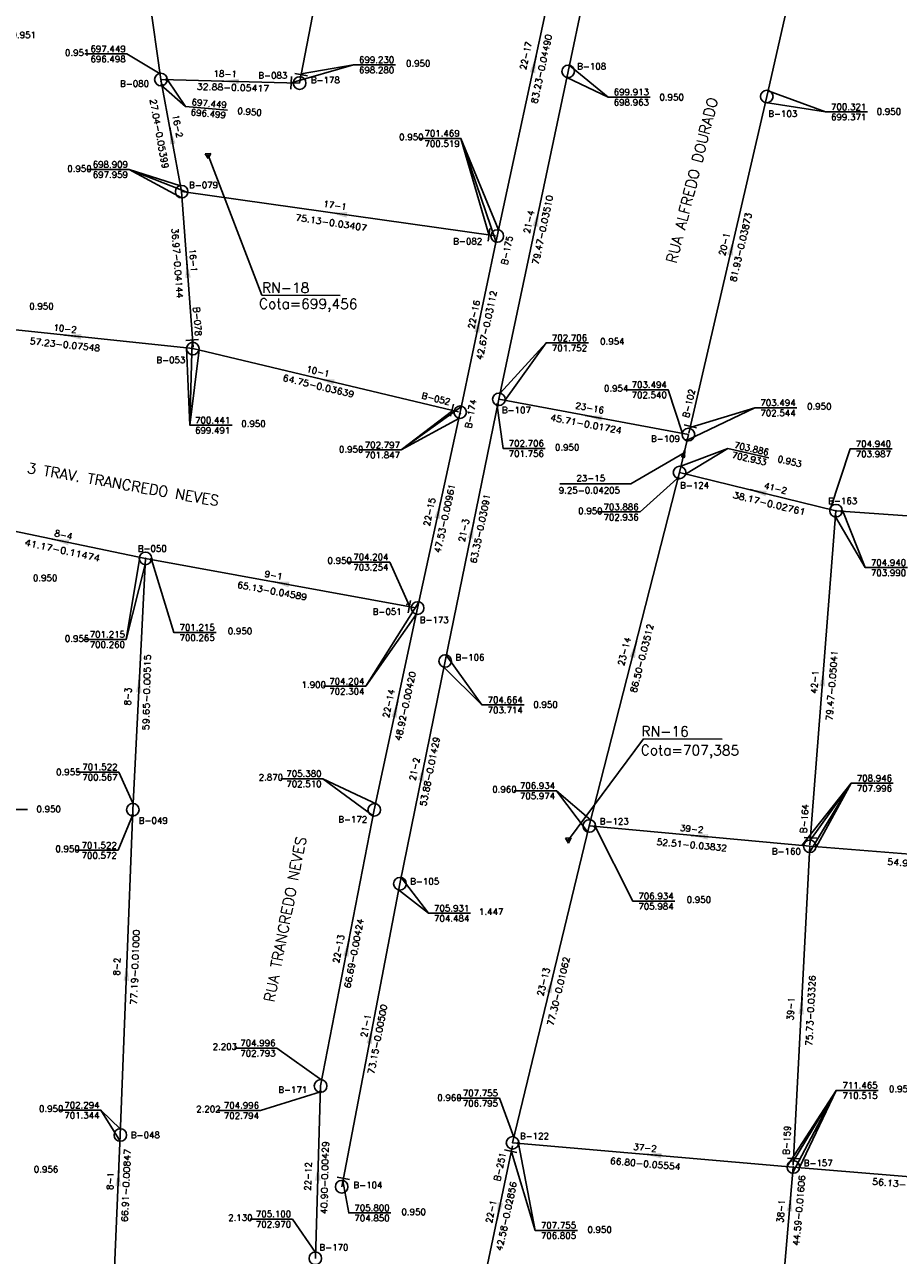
# Model space of a CAD drawing. Extents: x 197221 to 199539, y 8705820 to 8707465.
# Tile 9 of 33: x 197701 to 197908, y 8706293 to 8706585. Entities that reach past the tile are written whole.
import ezdxf
from ezdxf.enums import TextEntityAlignment as Align

# ---------------------------------------------------------------- set-up
doc = ezdxf.new("R2010")
doc.units = 0
doc.header["$LTSCALE"] = 5
doc.header["$MEASUREMENT"] = 0
doc.header["$PDSIZE"] = 0.3
doc.layers.get('0').update_dxf_attribs({"linetype": 'CONTINUOUS'})
for name, color, linetype in [('_RN', 3, 'CONTINUOUS'), ('ESTACAO', 5, 'CONTINUOUS'), ('LIDER', 21, 'CONTINUOUS'), ('NUMEROTRECHO', 24, 'CONTINUOUS'), ('NUMPV', 24, 'CONTINUOUS'), ('PL', 23, 'CONTINUOUS'), ('PV', 23, 'CONTINUOUS'), ('REDE', 20, 'CONTINUOUS'), ('SETA', 21, 'CONTINUOUS'), ('TEXTOPVS', 24, 'CONTINUOUS'), ('TEXTOTRECHO', 24, 'CONTINUOUS'), ('TXT_NRUA', 3, 'CONTINUOUS')]:
    doc.layers.add(name, color=color, linetype=linetype)
doc.layers.get('0').freeze()
doc.styles.add('AG2', font='romans.shx', dxfattribs={"height": 3})
doc.styles.add('GEOSIS', font='ROMANS.SHX')
doc.styles.add('ROMANS', font='romans.shx', dxfattribs={"width": 0.85})
doc.styles.get("Standard").update_dxf_attribs({"font": 'romans.shx'})

# ---------------------------------------------------------------- blocks, each defined once
blk = doc.blocks.new('Rn')
for points in [[(-0.75, -0.43), (0, 0.87)], [(0, 0.87), (0.75, -0.43)], [(-0.75, -0.43), (0.75, -0.43)]]:
    blk.add_lwpolyline(points)
blk.add_circle((0, 0), 0.122)
blk = doc.blocks.new('SETA')
blk.add_line((2, 0), (-2, 0))
blk.add_solid([(-2, -0.67), (-2, 0.67), (2, 0)])
blk = doc.blocks.new('PV')
blk.add_circle((0, 0), 1.49)
blk = doc.blocks.new('PL')
at = {"layer": 'PL'}
blk.add_line((2.01, 1.49), (2.01, -1.49), dxfattribs=at)
blk.add_circle((0, 0), 1.49, dxfattribs=at)
blk = doc.blocks.new('NODG')
at = {"const_width": 1}
blk.add_lwpolyline([(-0.5, 0, 1), (0.5, 0, 1)], format="xyb", close=True, dxfattribs=at)

msp = doc.modelspace()

# ---------------------------------------------------------------- linework, layer by layer
at = {"layer": '_RN'}
for p, q in [((197757.45, 8706520.75), (197776.07, 8706520.67)), ((197847.94, 8706415.58), (197866.56, 8706415.5))]:
    msp.add_line(p, q, dxfattribs=at)
for points in [[(197744.71, 8706553.94), (197757.45, 8706520.75)], [(197830.15, 8706391.63), (197847.94, 8706415.58)]]:
    msp.add_lwpolyline(points, dxfattribs=at)
at = {"layer": 'ESTACAO'}
for p in [(197733.6, 8706571.47, 697.45), (197738.45, 8706545.3, 698.91), (197813.28, 8706534.78, 701.47), (197741.11, 8706508.1, 700.44), (197804.49, 8706492.64, 702.8), (197857.7, 8706482.65, 703.77), (197893.57, 8706469.64, 704.94), (197729.89, 8706458.34, 701.22), (197791.85, 8706447.49, 704.16), (197835.09, 8706394.9, 706.93), (197887.38, 8706390.09, 708.95), (197816.9, 8706319.78, 707.76), (197883.46, 8706314.04, 711.47)]:
    msp.add_point(p, dxfattribs=at)
at = {"layer": 'LIDER'}
for p, q in [((197779.16, 8706575.36, 699.23), (197764.41, 8706571.12, 699.23)), ((197839.55, 8706567.71, 699.91), (197829.77, 8706572.37)), ((197739.39, 8706565.51, 699.23), (197733.59, 8706570.51, 698.91)), ((197891.07, 8706564.21, 700.32), (197876.83, 8706566.43)), ((197804.68, 8706557.92, 701.47), (197813.6, 8706536.23)), ((197804.68, 8706557.92, 701.47), (197812.99, 8706533.31)), ((197726.04, 8706550.54, 698.91), (197738.56, 8706543.78)), ((197726.04, 8706550.54, 698.91), (197739.91, 8706545.08)), ((197740.42, 8706489.92, 700.44), (197740.96, 8706510.1, 700.44)), ((197824.88, 8706509.44, 704.66), (197813.94, 8706497.52)), ((197740.42, 8706489.92, 700.44), (197742.57, 8706507.77)), ((197790.53, 8706484.05, 702.8), (197804.77, 8706494.39, 702.8)), ((197874.32, 8706494.04, 703.89), (197859, 8706489.4, 703.49)), ((197790.53, 8706484.05, 702.8), (197804.15, 8706491.54)), ((197844.98, 8706476.02), (197857.58, 8706483.38, 703.68)), ((197867.91, 8706484.44, 1.93), (197856.78, 8706480.19)), ((197828.13, 8706476.02), (197844.98, 8706476.02)), ((197900.51, 8706456.16, 708.95), (197895.17, 8706469.54, 705.6)), ((197725.33, 8706439.13, 701.22), (197729.81, 8706456.88)), ((197782.1, 8706428.03, 704.2), (197794.07, 8706445.06)), ((197809.65, 8706423.61, 704.66), (197800.63, 8706432.57)), ((197771.93, 8706406.11, 704.2), (197783.83, 8706397.31)), ((197827.31, 8706403.26, 706.93), (197834.68, 8706393.52)), ((197897.17, 8706405.04, 708.95), (197885.51, 8706390.28, 708.95)), ((197887.32, 8706388.6), (197897.17, 8706405.04, 708.95)), ((197897.17, 8706405.04, 708.95), (197888.9, 8706389.92)), ((197796.95, 8706374.21, 705.93), (197789.9, 8706379.75)), ((197893.58, 8706332.22, 711.47), (197881.98, 8706314.26, 711.47)), ((197893.58, 8706332.22, 711.47), (197883.3, 8706312.59)), ((197893.58, 8706332.22, 711.47), (197884.96, 8706313.93)), ((197719.3, 8706327.51, 702.29), (197723.85, 8706320.14)), ((197822.28, 8706299.02, 711.47), (197816.62, 8706317.68, 707.75))]:
    msp.add_line(p, q, dxfattribs=at)
for points, elevation in [([(197733.35, 8706573.27), (197725.5, 8706577.96), (197715.5, 8706577.96)], 697.45), ([(197766.77, 8706573.21), (197779.16, 8706575.36), (197789.16, 8706575.36)], 699.23), ([(197830.38, 8706575.19), (197839.55, 8706567.71), (197849.55, 8706567.71)], 699.91), ([(197735.14, 8706571.85), (197739.39, 8706565.51), (197749.35, 8706564.62)], 699.23), ([(197877.48, 8706569.22), (197891.07, 8706564.21), (197901.07, 8706564.21)], 700.32), ([(197811.31, 8706535.12), (197804.68, 8706557.92), (197794.68, 8706557.92)], 701.47), ([(197738.19, 8706546.67), (197726.04, 8706550.54), (197716.04, 8706550.54)], 698.91), ([(197739.64, 8706508.25), (197740.42, 8706489.92), (197750.42, 8706489.92)], 700.44), ([(197815.07, 8706495.75), (197824.88, 8706509.44), (197834.88, 8706509.44)], 704.66), ([(197857.22, 8706487.97), (197853.79, 8706498.33), (197843.79, 8706498.33)], 703.49), ([(197802.73, 8706493.39), (197790.53, 8706484.05), (197780.53, 8706484.05)], 702.8), ([(197813.19, 8706495.06), (197814.65, 8706484.42), (197824.65, 8706484.42)], 704.66), ([(197858.27, 8706486.35), (197874.32, 8706494.04), (197884.32, 8706494.04)], 703.89), ([(197857.93, 8706478.33), (197867.91, 8706484.44), (197877.66, 8706482.21)], 1.93), ([(197892.21, 8706469.97), (197896.93, 8706484.31), (197906.93, 8706484.31)], 704.94), ([(197855.84, 8706477.25), (197847.12, 8706469.35), (197837.12, 8706469.35)], 703.89), ([(197893.46, 8706468.24), (197900.51, 8706456.16), (197910.51, 8706456.16)], 708.95), ([(197728.52, 8706458.63), (197725.33, 8706439.13), (197715.33, 8706439.13)], 701.22), ([(197731.27, 8706458.09), (197736.61, 8706440.77), (197746.61, 8706440.77)], 704.2), ([(197792.58, 8706446.88), (197787.8, 8706457.49), (197777.8, 8706457.49)], 704.2), ([(197794.69, 8706447.94), (197782.1, 8706428.03), (197772.1, 8706428.03)], 704.2), ([(197801.2, 8706435.38), (197809.65, 8706423.61), (197819.65, 8706423.61)], 704.66), ([(197726.96, 8706400.16), (197723.56, 8706407.7), (197713.56, 8706407.7)], 701.52), ([(197784.92, 8706400), (197771.93, 8706406.11), (197761.93, 8706406.11)], 704.2), ([(197835.44, 8706396.26), (197827.31, 8706403.26), (197817.31, 8706403.26)], 706.93), ([(197887.54, 8706391.59), (197897.17, 8706405.04), (197907.17, 8706405.04)], 708.95), ([(197684.95, 8706398.72), (197691.92, 8706398.78), (197701.92, 8706398.78)], 703.06), ([(197726.83, 8706397.37), (197723.39, 8706389.14), (197713.39, 8706389.14)], 702.29), ([(197836.48, 8706394.77), (197845.4, 8706377.09), (197855.4, 8706377.09)], 708.95), ([(197790.51, 8706382.69), (197796.95, 8706374.21), (197806.95, 8706374.21)], 705.93), ([(197771.67, 8706334.65), (197761.02, 8706342.26), (197751.02, 8706342.26)], 705), ([(197771.36, 8706331.87), (197757.12, 8706327.44), (197747.12, 8706327.44)], 705.1), ([(197817.23, 8706321.14), (197813.77, 8706330.37), (197803.77, 8706330.37)], 707.76), ([(197883.53, 8706315.5), (197893.58, 8706332.22), (197903.58, 8706332.22)], 711.47), ([(197723.98, 8706323.03), (197719.3, 8706327.51), (197709.3, 8706327.51)], 702.29), ([(197818.3, 8706319.66), (197822.28, 8706299.02), (197832.28, 8706299.02)], 711.47), ([(197776.67, 8706310.75), (197778.07, 8706303.16), (197788.07, 8706303.16)], 705.8), ([(197770.19, 8706293.79), (197764.71, 8706301.7), (197754.71, 8706301.7)], 705.1)]:
    msp.add_lwpolyline(points, dxfattribs=dict(at, elevation=elevation))
at = {"layer": 'REDE'}
for p, q in [((197733.54, 8706571.88, 697.45), (197720.41, 8706665.25, 693.57)), ((197830.09, 8706573.82, 699.91), (197847.36, 8706656.15, 695.29)), ((197877.17, 8706567.86, 700.32), (197895.86, 8706649.69, 695.94)), ((197766.41, 8706571.04, 699.23), (197778.37, 8706633.35, 695.48)), ((197813.28, 8706534.78, 701.47), (197830.81, 8706616.14, 697.73)), ((197813.66, 8706496.07, 702.71), (197830.09, 8706573.82, 699.91)), ((197738.45, 8706545.3, 698.91), (197733.54, 8706571.88, 697.45)), ((197766.41, 8706571.04, 699.23), (197733.54, 8706571.88, 697.45)), ((197858.69, 8706488.04, 703.49), (197877.17, 8706567.86, 700.32)), ((197741.17, 8706508.43, 700.44), (197738.45, 8706545.3, 698.91)), ((197812.85, 8706534.85, 701.47), (197738.45, 8706545.3, 698.91)), ((197804.48, 8706493.02, 702.8), (197813.28, 8706534.78, 701.47)), ((197741.11, 8706508.1, 700.44), (197684.19, 8706514.07, 696.12)), ((197804.09, 8706493.07, 702.8), (197741.11, 8706508.1, 700.44)), ((197800.92, 8706434.01, 704.66), (197813.66, 8706496.07, 702.71)), ((197858.59, 8706487.71, 703.49), (197813.66, 8706496.07, 702.71)), ((197794.39, 8706446.57, 704.2), (197804.48, 8706493.02, 702.8)), ((197856.49, 8706478.71, 703.89), (197858.59, 8706487.71, 703.49)), ((197835.09, 8706394.9, 706.93), (197856.49, 8706478.71, 703.89)), ((197893.57, 8706469.64, 704.94), (197856.49, 8706478.71, 703.89)), ((197887.4, 8706390.41, 708.95), (197893.57, 8706469.64, 704.94)), ((197945.23, 8706466.01, 705.6), (197893.57, 8706469.64, 704.94)), ((197729.89, 8706458.34, 701.22), (197689.58, 8706466.68, 696.49)), ((197726.89, 8706398.77, 701.52), (197729.89, 8706458.34, 701.22)), ((197793.95, 8706446.63, 704.2), (197729.89, 8706458.34, 701.22)), ((197784.12, 8706398.74, 705.38), (197794.39, 8706446.57, 704.2)), ((197790.2, 8706381.21, 705.93), (197800.92, 8706434.01, 704.66)), ((197723.92, 8706321.63, 702.29), (197726.89, 8706398.77, 701.52)), ((197771.4, 8706333.27, 705), (197784.12, 8706398.74, 705.38)), ((197816.9, 8706319.78, 707.76), (197835.09, 8706394.9, 706.93)), ((197887.38, 8706390.09, 708.95), (197835.09, 8706394.9, 706.93)), ((197883.46, 8706314.46, 711.47), (197887.38, 8706390.09, 708.95)), ((197942.18, 8706385.7, 709.95), (197887.38, 8706390.09, 708.95)), ((197776.4, 8706309.37, 705.8), (197790.2, 8706381.21, 705.93)), ((197770.15, 8706292.39, 705.1), (197771.4, 8706333.27, 705)), ((197721.01, 8706254.78, 702.86), (197723.92, 8706321.63, 702.29)), ((197816.91, 8706319.05, 707.75), (197808.09, 8706277.39, 706.54)), ((197883.46, 8706314.04, 711.47), (197816.9, 8706319.78, 707.76)), ((197879.64, 8706269.61, 712.18), (197883.46, 8706314.04, 711.47)), ((197939.4, 8706309.42, 713.39), (197883.46, 8706314.04, 711.47))]:
    msp.add_line(p, q, dxfattribs=at)

# ---------------------------------------------------------------- block references
at = {"layer": '_RN', "xscale": 0.8979219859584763, "yscale": 0.8979219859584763, "zscale": 0.8979219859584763, "rotation": 183.3561931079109}
for p in [(197744.71, 8706553.94), (197830.15, 8706391.63)]:
    msp.add_blockref('Rn', p, dxfattribs=at)
at = {"layer": 'LIDER', "xscale": 0.4, "yscale": 0.4, "zscale": 0.4}
for p in [(197734.94, 8706571.85, 699.23), (197733.79, 8706570.51, 698.91), (197813.38, 8706494.7, 704.66), (197858.27, 8706486.35, 703.89), (197856.14, 8706477.35, 706.93), (197894.97, 8706469.54, 705.6), (197893.46, 8706468.24, 708.95), (197731.27, 8706458.09, 704.2), (197726.83, 8706397.37, 702.29), (197836.48, 8706394.77, 708.95), (197771.36, 8706331.87, 705.1), (197818.3, 8706319.66, 711.47)]:
    msp.add_blockref('NODG', p, dxfattribs=at)
at = {"layer": 'PL'}
for p, rotation in [((197766.41, 8706571.04, 699.23), 177.7564670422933), ((197766.41, 8706571.04), 79.13910064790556), ((197813.28, 8706534.78, 701.47), 172.0038189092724), ((197741.11, 8706508.1, 700.44), 94.22261431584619), ((197804.48, 8706493.02, 702.8), 166.5755844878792), ((197858.59, 8706487.71, 703.49), 76.95964797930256), ((197794.39, 8706446.57, 704.2), 169.6388714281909), ((197887.38, 8706390.09, 708.95), 85.54587020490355), ((197816.9, 8706319.78, 707.76), 258.0483656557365), ((197883.46, 8706314.04, 711.47), 87.03591599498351), ((197776.4, 8706309.37), 79.13243563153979)]:
    msp.add_blockref('PL', p, dxfattribs=dict(at, rotation=rotation))
at = {"layer": 'PV'}
for p, rotation in [((197830.09, 8706573.82), 15.98494762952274), ((197733.54, 8706571.88), 4.332958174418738), ((197877.17, 8706567.86), 17.9452051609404), ((197738.45, 8706545.3), 4.314329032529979), ((197813.66, 8706496.07), 4.198072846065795), ((197856.49, 8706478.71), 4.138478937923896), ((197893.57, 8706469.64), 4.092394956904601), ((197729.89, 8706458.34), 4.276918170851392), ((197800.92, 8706434.01), 19.45730761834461), ((197726.89, 8706398.77), 24.08555720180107), ((197784.12, 8706398.74), 19.26069550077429), ((197835.09, 8706394.9), 4.098456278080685), ((197790.2, 8706381.21), 21.16094849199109), ((197771.4, 8706333.27), 22.60498060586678), ((197723.92, 8706321.63), 28.04689878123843), ((197770.15, 8706292.39), 34.02902241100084)]:
    msp.add_blockref('PV', p, dxfattribs=dict(at, rotation=rotation))
at = {"layer": 'SETA'}
for p, rotation in [((197822.05, 8706575.46), 77.85078202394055), ((197749.98, 8706571.46), 178.5518579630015), ((197735.99, 8706558.59, 698.18), 100.4687850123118), ((197775.65, 8706540.07), 172.0275648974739), ((197822.74, 8706539.05), 78.07556927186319), ((197868.91, 8706532.2), 76.9702726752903), ((197739.81, 8706526.86), 94.23562223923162), ((197808.88, 8706513.9), 78.10257152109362), ((197712.65, 8706511.09), 174.0349403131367), ((197772.6, 8706500.58), 166.5985811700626), ((197836.12, 8706491.89), 169.4867452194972), ((197875.07, 8706474.17), 166.2469032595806), ((197799.43, 8706469.8), 77.76138256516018), ((197807.29, 8706465.04, 703.68), 78.41338516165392), ((197709.73, 8706462.51), 168.3411711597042), ((197761.92, 8706452.49), 169.6622909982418), ((197845.79, 8706436.81, 705.41), 75.68776315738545), ((197890.48, 8706430.03), 85.55768026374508), ((197728.39, 8706428.56), 87.12583126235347), ((197789.26, 8706422.65), 77.88834569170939), ((197795.56, 8706407.61, 705.3), 78.52975065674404), ((197861.23, 8706392.5), 174.7691576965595), ((197777.76, 8706366.01), 79.01791739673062), ((197725.41, 8706360.2), 87.81256406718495), ((197826, 8706357.34, 707.34), 76.40058740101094), ((197885.42, 8706352.28), 87.04793176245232), ((197783.3, 8706345.29, 705.87), 79.14329343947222), ((197850.18, 8706316.91), 175.0991860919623), ((197723.48, 8706311.5), 87.51214261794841), ((197770.78, 8706312.83), 88.26170391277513), ((197882.73, 8706305.57, 711.82), 85.08846435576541), ((197813.63, 8706303.58), 258.0839905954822)]:
    msp.add_blockref('SETA', p, dxfattribs=dict(at, rotation=rotation))
at = {"layer": 'SETA', "xscale": 0.8, "yscale": 0.8, "zscale": 0.8, "rotation": 75.68776315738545}
msp.add_blockref('SETA', (197857.68, 8706483.77, 703.68), dxfattribs=at)

# ---------------------------------------------------------------- texts
at = {"layer": '_RN', "style": 'AG2'}
for s, p in [('RN-18', (197757.52, 8706521.34)), ('Cota=699,456', (197756.79, 8706517.56)), ('RN-16', (197847.46, 8706416.17)), ('Cota=707,385', (197847.28, 8706411.72))]:
    msp.add_text(s, height=2.4, rotation=359.749, dxfattribs=at).set_placement(p)
at = {"layer": 'NUMEROTRECHO', "style": 'ROMANS'}
for s, rotation, p in [('22-17', 77.8399, (197820.81, 8706577.39)), ('18-1', 358.5272, (197748.76, 8706572.5)), ('16-2', 280.4551, (197736.75, 8706560.7)), ('17-1', 352.0038, (197774.7, 8706541.33)), ('21-4', 78.0646, (197821.54, 8706537.99)), ('20-1', 76.9595, (197867.88, 8706532.69)), ('16-1', 274.2228, (197740.46, 8706528.92)), ('22-16', 78.0916, (197808.51, 8706516.02)), ('10-2', 354.0109, (197710.74, 8706512.09)), ('10-1', 346.5756, (197770.59, 8706501.95)), ('23-16', 349.4634, (197835.05, 8706493.3)), ('41-2', 346.2559, (197879.06, 8706474.26)), ('22-15', 77.7505, (197797.94, 8706469.2)), ('21-3', 78.4024, (197806.1, 8706464.84)), ('8-4', 348.318, (197710.29, 8706463.21)), ('9-1', 349.6389, (197760.1, 8706453.63)), ('23-14', 75.6771, (197844.15, 8706436.1)), ('42-1', 85.5457, (197889.3, 8706429, 708.95)), ('8-3', 87.1136, (197726.46, 8706425.57)), ('22-14', 77.8774, (197788.29, 8706423.79)), ('21-2', 78.5187, (197794.43, 8706408.25)), ('39-2', 354.745, (197859.32, 8706393.48)), ('22-13', 79.0068, (197776.4, 8706365.62)), ('8-2', 87.8002, (197723.86, 8706361.52)), ('23-13', 76.3899, (197824.98, 8706357.76)), ('39-1', 87.0357, (197883.6, 8706351.51)), ('21-1', 79.1322, (197782.89, 8706347.41)), ('37-2', 355.075, (197848.25, 8706317.88)), ('22-12', 88.2493, (197769.19, 8706311.79)), ('8-1', 87.4999, (197722.27, 8706310.7)), ('22-1', 78.0482, (197812.57, 8706303.35)), ('38-1', 85.0888, (197881.29, 8706303.51))]:
    msp.add_text(s, height=1.5, rotation=rotation, dxfattribs=at).set_placement(p, align=Align.CENTER)
msp.add_text('23-15', height=1.5, dxfattribs=at).set_placement((197832.05, 8706476.62))
at = {"layer": 'NUMPV', "style": 'ROMANS'}
for s, p in [('B-108', (197835.65, 8706574.29)), ('B-083', (197760.07, 8706572.1)), ('B-178', (197772.53, 8706571)), ('B-080', (197727.29, 8706570.18)), ('B-103', (197880.96, 8706563.02)), ('B-079', (197743.64, 8706546.13)), ('B-082', (197806.27, 8706532.8)), ('B-053', (197735.9, 8706504.65)), ('B-107', (197817.81, 8706492.75)), ('B-109', (197853.15, 8706485.96)), ('B-124', (197860.06, 8706474.94, -704)), ('B-163', (197895.17, 8706471.24)), ('B-050', (197731.49, 8706459.94)), ('B-051', (197787.18, 8706444.96)), ('B-173', (197798.33, 8706443.03)), ('B-106', (197806.8, 8706434.11)), ('B-049', (197731.71, 8706395.45)), ('B-172', (197779.02, 8706395.72, -704.2)), ('B-123', (197841, 8706395.24)), ('B-160', (197881.82, 8706388.13)), ('B-105', (197796.07, 8706381.02)), ('B-171', (197764.8, 8706331.6)), ('B-048', (197729.86, 8706320.9)), ('B-122', (197822.09, 8706320.67)), ('B-157', (197889.36, 8706314.25)), ('B-104', (197782.61, 8706309.02)), ('B-170', (197774.54, 8706294.24))]:
    msp.add_text(s, height=1.5, dxfattribs=at).set_placement(p, align=Align.CENTER)
for s, rotation, p in [('B-175', 79.1841, (197816.32, 8706531.27)), ('B-078', 274.2228, (197741.45, 8706514.45)), ('B-052', 346.5756, (197798.57, 8706495.49, -703)), ('B-102', 76.9595, (197859.44, 8706494.95)), ('B-174', 79.1841, (197807.75, 8706492.5)), ('B-164', 85.5457, (197886.86, 8706396.61)), ('B-159', 87.0357, (197882.68, 8706320.38)), ('B-251', 78.0482, (197814.65, 8706314, -708))]:
    msp.add_text(s, height=1.5, rotation=rotation, dxfattribs=at).set_placement(p, align=Align.CENTER)
at = {"layer": 'TEXTOPVS', "style": 'ROMANS'}
for s, p in [('   0.951', (197699.34, 8706581.27)), ('   0.951', (197712.01, 8706577.04)), (' 697.449', (197720.5, 8706577.96)), (' 696.498', (197720.5, 8706575.53)), (' 699.230', (197784.16, 8706575.36)), ('   0.950', (197792.86, 8706574.5)), (' 698.280', (197784.16, 8706572.93)), (' 699.913', (197844.55, 8706567.71)), (' 698.963', (197844.55, 8706565.28)), ('   0.950', (197852.94, 8706566.5)), (' 700.321', (197896.07, 8706564.21)), (' 699.371', (197896.07, 8706561.78)), ('   0.950', (197904.44, 8706563.1)), ('   0.950', (197791.24, 8706557.06, 701)), (' 701.469', (197799.68, 8706557.92, 701)), (' 700.519', (197799.68, 8706555.49, 701)), (' 698.909', (197721.04, 8706550.54)), ('   0.950', (197712.56, 8706549.56)), (' 697.959', (197721.04, 8706548.12)), ('   0.950', (197703.55, 8706516.94)), (' 702.706', (197829.88, 8706509.44)), (' 701.752', (197829.88, 8706507.01)), ('   0.954', (197838.88, 8706508.58)), ('   0.954', (197839.79, 8706497.47)), (' 703.494', (197848.79, 8706498.33)), (' 702.540', (197848.79, 8706495.9)), (' 703.494', (197879.32, 8706494.04, -703.89)), (' 702.544', (197879.32, 8706491.62, -703.89)), ('   0.950', (197887.94, 8706493.19, -703.89)), (' 700.441', (197745.3, 8706489.92)), ('   0.950', (197753.81, 8706489.06)), (' 699.491', (197745.3, 8706487.49)), ('   0.950', (197776.97, 8706483.01)), (' 702.797', (197785.53, 8706484.05)), (' 702.706', (197819.65, 8706484.42)), ('   0.950', (197828.17, 8706483.48)), (' 704.940', (197901.93, 8706484.31)), (' 701.847', (197785.53, 8706481.63)), (' 701.756', (197819.65, 8706481.99)), (' 703.987', (197901.93, 8706481.89)), ('   0.950', (197833.68, 8706468.41)), (' 703.886', (197842.12, 8706469.35)), (' 702.936', (197842.12, 8706466.92)), ('   0.950', (197774.25, 8706456.64)), (' 704.204', (197782.8, 8706457.49)), (' 703.254', (197782.8, 8706455.06)), (' 704.940', (197905.51, 8706456.16)), (' 703.990', (197905.51, 8706453.73)), ('   0.950', (197704.42, 8706452.53, -1)), (' 701.215', (197720.33, 8706439.13)), (' 701.215', (197741.61, 8706440.77)), ('   0.950', (197750.61, 8706439.92)), ('   0.955', (197711.98, 8706438.15)), (' 700.260', (197720.33, 8706436.71)), (' 700.265', (197741.61, 8706438.34)), ('   1.900', (197768.1, 8706427.18)), (' 704.204', (197777.1, 8706428.03)), (' 702.304', (197777.1, 8706425.6)), (' 704.664', (197814.65, 8706423.61)), ('   0.950', (197823.05, 8706422.49)), (' 703.714', (197814.65, 8706421.18)), (' 701.522', (197718.56, 8706407.7)), ('   0.955', (197709.91, 8706406.49)), (' 700.567', (197718.56, 8706405.27)), ('   2.870', (197757.93, 8706405.25)), (' 705.380', (197766.93, 8706406.11)), (' 708.946', (197902.17, 8706405.04)), (' 702.510', (197766.93, 8706403.68)), ('   0.960', (197813.31, 8706402.4)), (' 706.934', (197822.31, 8706403.26)), (' 705.974', (197822.31, 8706400.83)), (' 707.996', (197902.17, 8706402.61)), ('   0.950', (197705.26, 8706397.72)), (' 701.522', (197718.39, 8706389.14)), ('   0.950', (197709.74, 8706388.28)), (' 700.572', (197718.39, 8706386.71)), (' 706.934', (197850.4, 8706377.09)), (' 705.984', (197850.4, 8706374.66)), ('   0.950', (197859.4, 8706376.23)), (' 705.931', (197801.95, 8706374.21)), (' 704.484', (197801.95, 8706371.78)), ('   1.447', (197810.16, 8706373.36)), ('   2.203', (197747.02, 8706341.4)), (' 704.996', (197756.02, 8706342.26)), (' 702.793', (197756.02, 8706339.83)), (' 711.465', (197898.76, 8706332.22)), ('   0.950', (197907.35, 8706331.37)), ('   0.960', (197800.28, 8706329.26)), (' 707.755', (197808.77, 8706330.37)), (' 706.795', (197808.77, 8706327.94)), (' 710.515', (197898.76, 8706329.8)), ('   0.950', (197705.86, 8706326.65)), (' 702.294', (197714.3, 8706327.51)), (' 701.344', (197714.3, 8706325.08)), ('   2.202', (197743.12, 8706326.59)), (' 704.996', (197752.12, 8706327.44)), (' 702.794', (197752.12, 8706325.02)), ('   0.956', (197704.63, 8706312.31)), (' 705.100', (197759.71, 8706301.7)), (' 705.800', (197783.07, 8706303.16)), ('   0.950', (197791.78, 8706302.21)), ('   2.130', (197750.71, 8706300.84)), (' 702.970', (197759.71, 8706299.27)), (' 704.850', (197783.07, 8706300.73)), (' 707.755', (197827.28, 8706299.02)), (' 706.805', (197827.28, 8706296.59)), ('   0.950', (197835.86, 8706297.99))]:
    msp.add_text(s, height=1.5, dxfattribs=at).set_placement(p, align=Align.BOTTOM_CENTER)
for s, rotation, p in [(' 697.449', 354.878, (197744.37, 8706565.06)), (' 696.499', 354.878, (197744.15, 8706562.64)), ('   0.950', 354.878, (197752.79, 8706563.18)), (' 703.886', 347.1119, (197872.78, 8706483.32, -705)), (' 702.933', 347.1119, (197872.24, 8706480.96, -705)), ('   0.953', 347.1119, (197880.7, 8706480.54, -705))]:
    msp.add_text(s, height=1.5, rotation=rotation, dxfattribs=at).set_placement(p, align=Align.BOTTOM_CENTER)
at = {"layer": 'TEXTOTRECHO'}
for s, rotation, width, p, p2 in [('83.23-0.04490   ', 77.8422, 0.906129, (197822.73, 8706566.06), (197826.95, 8706585.61)), ('32.88-0.05417   ', 358.4947, 0.929145, (197742.04, 8706569.48), (197762.54, 8706568.94)), ('27.04-0.05399   ', 280.4558, 0.906015, (197730.9, 8706567.09), (197734.52, 8706547.43)), ('79.47-0.03510   ', 78.0647, 0.906119, (197823.04, 8706527.9), (197827.18, 8706547.46)), ('75.13-0.03407   ', 351.4509, 0.926773, (197765.33, 8706538.49), (197785.55, 8706535.45)), ('81.93-0.03873   ', 76.9588, 0.906141, (197869.87, 8706523.8), (197874.38, 8706543.28)), ('36.97-0.04144   ', 274.2205, 0.906205, (197736.08, 8706536.61), (197737.55, 8706516.67)), ('42.67-0.03112   ', 78.0901, 0.906266, (197809.75, 8706505.27), (197813.88, 8706524.85)), ('57.23-0.07548   ', 354.0103, 0.906157, (197702.39, 8706509.15), (197722.28, 8706507.06)), ('64.75-0.03639   ', 346.4891, 0.939155, (197762.3, 8706500.5), (197782.46, 8706495.65)), ('45.71-0.01724   ', 349.3233, 0.930413, (197825.75, 8706491.05), (197845.93, 8706487.25)), ('47.53-0.00961   ', 77.7524, 0.906205, (197799.79, 8706459.5), (197804.04, 8706479.05)), ('63.35-0.03091   ', 78.4019, 0.906166, (197808.31, 8706457.06), (197812.33, 8706476.65)), ('38.17-0.02761   ', 346.2975, 0.954862, (197868.99, 8706472.73), (197889.47, 8706467.74)), ('41.17-0.11474   ', 347.7726, 0.985406, (197701.13, 8706461.44), (197722.38, 8706456.83)), ('65.13-0.04589   ', 349.638, 0.906065, (197751.55, 8706451.39), (197771.22, 8706447.79)), ('86.50-0.03512   ', 75.6782, 0.906082, (197846.22, 8706426.38), (197851.17, 8706445.75)), ('59.65-0.00515   ', 88.6128, 0.978357, (197730.69, 8706417.54), (197731.21, 8706439.13)), ('79.47-0.05041   ', 85.5464, 0.906121, (197892.7, 8706419.82), (197894.25, 8706439.76)), ('48.92-0.00420   ', 77.8776, 0.906148, (197790.47, 8706414.98), (197794.67, 8706434.53)), ('53.88-0.01429   ', 78.5187, 0.906158, (197796.37, 8706399.48), (197800.35, 8706419.08)), ('52.51-0.03832   ', 354.7444, 0.906153, (197851, 8706390.43), (197870.92, 8706388.59)), ('54.97-0.01826   ', 355.725, 0.956506, (197905.67, 8706385.7), (197926.72, 8706384.13)), ('66.69-0.00424   ', 79.0092, 0.906142, (197778.44, 8706356.33), (197782.25, 8706375.96)), ('77.19-0.01000   ', 87.9281, 0.967423, (197727.83, 8706352.47), (197728.6, 8706373.81)), ('77.30-0.01062   ', 76.3925, 0.906074, (197826.56, 8706347.42), (197831.26, 8706366.85)), ('75.73-0.03326   ', 87.0337, 0.906185, (197887.9, 8706342.72), (197888.93, 8706362.7)), ('73.15-0.00500   ', 79.1317, 0.906137, (197784.05, 8706336), (197787.82, 8706355.64)), ('40.90-0.00429   ', 88.6973, 0.938372, (197772.94, 8706302.85), (197773.41, 8706323.56)), ('66.91-0.00847   ', 87.5011, 0.939839, (197725.65, 8706300.98), (197726.55, 8706321.71)), ('66.80-0.05554   ', 355.0751, 0.906142, (197839.96, 8706314.78), (197859.88, 8706313.06)), ('44.59-0.01606   ', 85.0898, 0.906212, (197884.86, 8706295.35), (197886.57, 8706315.28)), ('42.58-0.02856   ', 78.0479, 0.906176, (197814.43, 8706294.01), (197818.58, 8706313.58)), ('56.13-0.03431   ', 354.7675, 0.937897, (197902.09, 8706309.89), (197922.7, 8706308))]:
    msp.add_text(s, height=1.5, rotation=rotation, dxfattribs=dict(at, width=width)).set_placement(p, p2, align=Align.FIT)
at = {"layer": 'TEXTOTRECHO', "style": 'ROMANS'}
msp.add_text('  9.25-0.04205  ', height=1.5, dxfattribs=at).set_placement((197825.79, 8706473.75))
at = {"layer": 'TXT_NRUA', "style": 'GEOSIS'}
for s, rotation, p in [('RUA ALFREDO DOURADO', 75.7878, (197856.47, 8706527.98)), ('3 TRAV. TRANCREDO NEVES', 350.1938, (197701.56, 8706477.87)), ('RUA TRANCREDO NEVES', 78.9948, (197761.16, 8706352.85))]:
    msp.add_text(s, height=2.5, rotation=rotation, dxfattribs=at).set_placement(p, align=Align.BOTTOM_LEFT)

doc.saveas('drawing.dxf')
